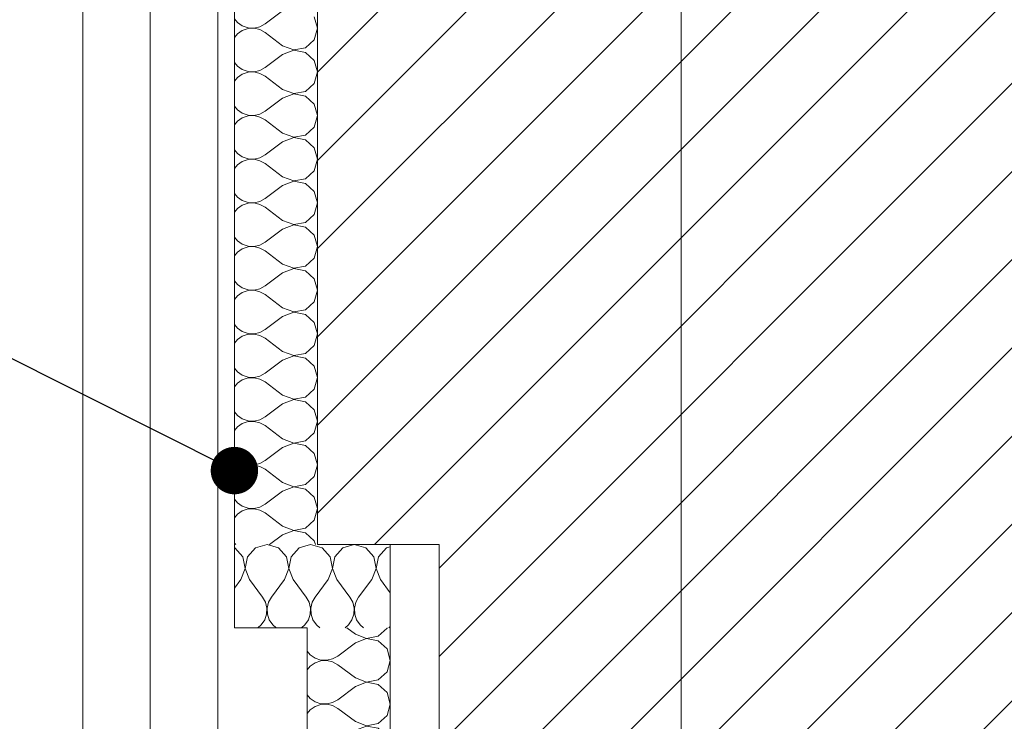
# Model space of a CAD drawing. Header units: millimetres. Extents: x -573548 to 674770, y -184010 to -47794.
# Tile 21 of 181: x 86976 to 87924, y -146113 to -145438. Entities that reach past the tile are written whole.
import ezdxf
from ezdxf.enums import TextEntityAlignment as Align

# ---------------------------------------------------------------- set-up
doc = ezdxf.new("R2010")
doc.units = ezdxf.units.MM
for name, color, linetype, lineweight in [('A.05 RZUT 1 PIĘTRA_is$0$Drawing & Figure_Nr_pióra__18', 8, 'Continuous', 9), ('A.05 RZUT 1 PIĘTRA_is$0$Nowe_00 ZMIANY_Nr_pióra__59', 8, 'Continuous', 9), ('A.05 RZUT 1 PIĘTRA_is$0$Nowe_Drawing & Figure_Nr_pióra__59', 8, 'Continuous', 9), ('A.05 RZUT 1 PIĘTRA_is$0$Nowe_Structural - Bearing_Nr_pióra__59', 8, 'Continuous', 9), ('A.05 RZUT 1 PIĘTRA_is$0$OSIE_Nr_pióra__1', 8, 'Continuous', 9), ('A.05 RZUT 1 PIĘTRA_is$0$Structural - Bearing_Nr_pióra__21', 8, 'Continuous', 9), ('A.05 RZUT 1 PIĘTRA_is$0$Structural - Grid', 8, 'Continuous', 9), ('A.05 RZUT 1 PIĘTRA_is$0$Structural - Grid_Nr_pióra__17', 8, 'Continuous', 9), ('A.05 RZUT 1 PIĘTRA_is$0$wiezba_Nr_pióra__2', 8, 'Continuous', 9)]:
    doc.layers.add(name, color=color, linetype=linetype, lineweight=lineweight)
doc.styles.add('A.05 RZUT 1 PIĘTRA_is$0$STYL_AUTOMATYCZNY_1', font='arial.ttf')
doc.dimstyles.new('A.05 RZUT 1 PIĘTRA_is$0$STYL_AUTOMATYCZNY__7', dxfattribs={"dimtxt": 0.18, "dimasz": 91.2, "dimexe": 0.18, "dimexo": 0.0625, "dimgap": 0, "dimtad": 0, "dimtih": 1, "dimtoh": 1, "dimdec": 4, "dimzin": 0, "dimdsep": 46, "dimcen": 0.09, "dimadec": 0, "dimazin": 0, "dimtfac": 1, "dimtdec": 4, "dimtmove": 0, "dimatfit": 3, "dimldrblk": 'A.05 RZUT 1 PIĘTRA_is$0$ARROWHEAD_11', "dimfxl": 1, "dimtolj": 1, "dimtzin": 0, "dimarcsym": 0})
pattern_1 = [(45, (0, 0), (-42.426407, 42.426407), [])]

# ---------------------------------------------------------------- blocks, each defined once
blk = doc.blocks.new('*X153')
at = {"layer": 'A.05 RZUT 1 PIĘTRA_is$0$Nowe_Drawing & Figure_Nr_pióra__59'}
for p, q in [((87513.66, -95429.34), (87496.86, -95441.94)), ((87467.26, -95437.23), (87470.1, -95440.64)), ((87470.1, -95440.64), (87474.87, -95443.93)), ((87547.26, -95446.14), (87544.13, -95435.1)), ((87474.87, -95448.36), (87470.1, -95451.64)), ((87474.87, -95443.93), (87480.36, -95445.78)), ((87480.36, -95446.51), (87474.87, -95448.36)), ((87480.36, -95445.78), (87486.15, -95446.06)), ((87486.15, -95446.23), (87480.36, -95446.51)), ((87486.15, -95446.06), (87491.79, -95444.75)), ((87491.79, -95447.54), (87486.15, -95446.23)), ((87491.79, -95444.75), (87496.86, -95441.94)), ((87496.86, -95450.34), (87491.79, -95447.54)), ((87513.66, -95462.94), (87496.86, -95450.34)), ((87544.13, -95457.18), (87547.26, -95446.14)), ((87470.1, -95451.64), (87467.26, -95455.06)), ((87535.65, -95464.93), (87544.13, -95457.18)), ((87513.66, -95462.94), (87524.38, -95467.06)), ((87524.38, -95467.23), (87513.66, -95471.34)), ((87524.38, -95467.06), (87535.65, -95464.93)), ((87535.65, -95469.36), (87524.38, -95467.23)), ((87544.13, -95477.1), (87535.65, -95469.36)), ((87467.26, -95479.23), (87470.1, -95482.64)), ((87513.66, -95471.34), (87496.86, -95483.94)), ((87547.26, -95488.14), (87544.13, -95477.1)), ((87470.1, -95482.64), (87474.87, -95485.93)), ((87474.87, -95485.93), (87480.36, -95487.78)), ((87480.36, -95488.51), (87474.87, -95490.36)), ((87480.36, -95487.78), (87486.15, -95488.06)), ((87486.15, -95488.23), (87480.36, -95488.51)), ((87486.15, -95488.06), (87491.79, -95486.75)), ((87491.79, -95489.54), (87486.15, -95488.23)), ((87491.79, -95486.75), (87496.86, -95483.94)), ((87544.13, -95499.18), (87547.26, -95488.14)), ((87470.1, -95493.64), (87467.26, -95497.06)), ((87474.87, -95490.36), (87470.1, -95493.64)), ((87496.86, -95492.34), (87491.79, -95489.54)), ((87513.66, -95504.94), (87496.86, -95492.34)), ((87513.66, -95504.94), (87524.38, -95509.06)), ((87524.38, -95509.06), (87535.65, -95506.93)), ((87535.65, -95506.93), (87544.13, -95499.18)), ((87513.66, -95513.34), (87496.86, -95525.94)), ((87524.38, -95509.23), (87513.66, -95513.34)), ((87535.65, -95511.36), (87524.38, -95509.23)), ((87544.13, -95519.1), (87535.65, -95511.36)), ((87467.26, -95521.23), (87470.1, -95524.64)), ((87470.1, -95524.64), (87474.87, -95527.93)), ((87491.79, -95528.75), (87496.86, -95525.94)), ((87547.26, -95530.14), (87544.13, -95519.1)), ((87470.1, -95535.64), (87467.26, -95539.06)), ((87474.87, -95532.36), (87470.1, -95535.64)), ((87474.87, -95527.93), (87480.36, -95529.78)), ((87480.36, -95530.51), (87474.87, -95532.36)), ((87480.36, -95529.78), (87486.15, -95530.06)), ((87486.15, -95530.23), (87480.36, -95530.51)), ((87486.15, -95530.06), (87491.79, -95528.75)), ((87491.79, -95531.54), (87486.15, -95530.23)), ((87496.86, -95534.34), (87491.79, -95531.54)), ((87513.66, -95546.94), (87496.86, -95534.34)), ((87544.13, -95541.18), (87547.26, -95530.14)), ((87535.65, -95548.93), (87544.13, -95541.18)), ((87513.66, -95555.34), (87496.86, -95567.94)), ((87513.66, -95546.94), (87524.38, -95551.06)), ((87524.38, -95551.23), (87513.66, -95555.34)), ((87524.38, -95551.06), (87535.65, -95548.93)), ((87535.65, -95553.36), (87524.38, -95551.23)), ((87544.13, -95561.1), (87535.65, -95553.36)), ((87467.26, -95563.23), (87470.1, -95566.64)), ((87547.26, -95572.14), (87544.13, -95561.1)), ((87470.1, -95566.64), (87474.87, -95569.93)), ((87474.87, -95569.93), (87480.36, -95571.78)), ((87480.36, -95572.51), (87474.87, -95574.36)), ((87480.36, -95571.78), (87486.15, -95572.06)), ((87486.15, -95572.23), (87480.36, -95572.51)), ((87486.15, -95572.06), (87491.79, -95570.75)), ((87491.79, -95573.54), (87486.15, -95572.23)), ((87491.79, -95570.75), (87496.86, -95567.94)), ((87496.86, -95576.34), (87491.79, -95573.54)), ((87544.13, -95583.18), (87547.26, -95572.14)), ((87470.1, -95577.64), (87467.26, -95581.06)), ((87474.87, -95574.36), (87470.1, -95577.64)), ((87513.66, -95588.94), (87496.86, -95576.34)), ((87535.65, -95590.93), (87544.13, -95583.18)), ((87513.66, -95588.94), (87524.38, -95593.06)), ((87524.38, -95593.23), (87513.66, -95597.34)), ((87524.38, -95593.06), (87535.65, -95590.93)), ((87535.65, -95595.36), (87524.38, -95593.23)), ((87513.66, -95597.34), (87496.86, -95609.94)), ((87544.13, -95603.1), (87535.65, -95595.36)), ((87467.26, -95605.23), (87470.1, -95608.64)), ((87470.1, -95608.64), (87474.87, -95611.93)), ((87474.87, -95611.93), (87480.36, -95613.78)), ((87491.79, -95612.75), (87496.86, -95609.94)), ((87547.26, -95614.14), (87544.13, -95603.1)), ((87470.1, -95619.64), (87467.26, -95623.06)), ((87474.87, -95616.36), (87470.1, -95619.64)), ((87480.36, -95614.51), (87474.87, -95616.36)), ((87480.36, -95613.78), (87486.15, -95614.06)), ((87486.15, -95614.23), (87480.36, -95614.51)), ((87486.15, -95614.06), (87491.79, -95612.75)), ((87491.79, -95615.54), (87486.15, -95614.23)), ((87496.86, -95618.34), (87491.79, -95615.54)), ((87513.66, -95630.94), (87496.86, -95618.34)), ((87544.13, -95625.18), (87547.26, -95614.14)), ((87513.66, -95630.94), (87524.38, -95635.06)), ((87535.65, -95632.93), (87544.13, -95625.18)), ((87513.66, -95639.34), (87496.86, -95651.94)), ((87524.38, -95635.23), (87513.66, -95639.34)), ((87524.38, -95635.06), (87535.65, -95632.93)), ((87535.65, -95637.36), (87524.38, -95635.23)), ((87544.13, -95645.1), (87535.65, -95637.36)), ((87467.26, -95647.23), (87470.1, -95650.64)), ((87547.26, -95656.14), (87544.13, -95645.1)), ((87470.1, -95650.64), (87474.87, -95653.93)), ((87474.87, -95658.36), (87470.1, -95661.64)), ((87474.87, -95653.93), (87480.36, -95655.78)), ((87480.36, -95656.51), (87474.87, -95658.36)), ((87480.36, -95655.78), (87486.15, -95656.06)), ((87486.15, -95656.23), (87480.36, -95656.51)), ((87486.15, -95656.06), (87491.79, -95654.75)), ((87491.79, -95657.54), (87486.15, -95656.23)), ((87491.79, -95654.75), (87496.86, -95651.94)), ((87496.86, -95660.34), (87491.79, -95657.54)), ((87544.13, -95667.18), (87547.26, -95656.14)), ((87470.1, -95661.64), (87467.26, -95665.06)), ((87513.66, -95672.94), (87496.86, -95660.34)), ((87535.65, -95674.93), (87544.13, -95667.18)), ((87513.66, -95672.94), (87524.38, -95677.06)), ((87524.38, -95677.23), (87513.66, -95681.34)), ((87524.38, -95677.06), (87535.65, -95674.93)), ((87535.65, -95679.36), (87524.38, -95677.23)), ((87513.66, -95681.34), (87496.86, -95693.94)), ((87544.13, -95687.1), (87535.65, -95679.36)), ((87547.26, -95698.14), (87544.13, -95687.1)), ((87467.26, -95689.23), (87470.1, -95692.64)), ((87470.1, -95692.64), (87474.87, -95695.93)), ((87474.87, -95695.93), (87480.36, -95697.78)), ((87486.15, -95698.06), (87491.79, -95696.75)), ((87491.79, -95696.75), (87496.86, -95693.94)), ((87470.1, -95703.64), (87467.26, -95707.06)), ((87474.87, -95700.36), (87470.1, -95703.64)), ((87480.36, -95698.51), (87474.87, -95700.36)), ((87480.36, -95697.78), (87486.15, -95698.06)), ((87486.15, -95698.23), (87480.36, -95698.51)), ((87491.79, -95699.54), (87486.15, -95698.23)), ((87496.86, -95702.34), (87491.79, -95699.54)), ((87513.66, -95714.94), (87496.86, -95702.34)), ((87544.13, -95709.18), (87547.26, -95698.14)), ((87513.66, -95714.94), (87524.38, -95719.06)), ((87535.65, -95716.93), (87544.13, -95709.18)), ((87513.66, -95723.34), (87496.86, -95735.94)), ((87524.38, -95719.23), (87513.66, -95723.34)), ((87524.38, -95719.06), (87535.65, -95716.93)), ((87535.65, -95721.36), (87524.38, -95719.23)), ((87544.13, -95729.1), (87535.65, -95721.36)), ((87467.26, -95731.23), (87470.1, -95734.64)), ((87470.1, -95734.64), (87474.87, -95737.93)), ((87547.26, -95740.14), (87544.13, -95729.1)), ((87474.87, -95742.36), (87470.1, -95745.64)), ((87474.87, -95737.93), (87480.36, -95739.78)), ((87480.36, -95740.51), (87474.87, -95742.36)), ((87480.36, -95739.78), (87486.15, -95740.06)), ((87486.15, -95740.23), (87480.36, -95740.51)), ((87486.15, -95740.06), (87491.79, -95738.75)), ((87491.79, -95741.54), (87486.15, -95740.23)), ((87491.79, -95738.75), (87496.86, -95735.94)), ((87496.86, -95744.34), (87491.79, -95741.54)), ((87513.66, -95756.94), (87496.86, -95744.34)), ((87544.13, -95751.18), (87547.26, -95740.14)), ((87470.1, -95745.64), (87467.26, -95749.06)), ((87535.65, -95758.93), (87544.13, -95751.18)), ((87513.66, -95756.94), (87524.38, -95761.06)), ((87524.38, -95761.23), (87513.66, -95765.34)), ((87524.38, -95761.06), (87535.65, -95758.93)), ((87535.65, -95763.36), (87524.38, -95761.23)), ((87544.13, -95771.1), (87535.65, -95763.36)), ((87467.26, -95773.23), (87470.1, -95776.64)), ((87513.66, -95765.34), (87496.86, -95777.94)), ((87547.26, -95782.14), (87544.13, -95771.1)), ((87470.1, -95776.64), (87474.87, -95779.93)), ((87474.87, -95779.93), (87480.36, -95781.78)), ((87480.36, -95782.51), (87474.87, -95784.36)), ((87480.36, -95781.78), (87486.15, -95782.06)), ((87486.15, -95782.23), (87480.36, -95782.51)), ((87486.15, -95782.06), (87491.79, -95780.75)), ((87491.79, -95783.54), (87486.15, -95782.23)), ((87491.79, -95780.75), (87496.86, -95777.94)), ((87544.13, -95793.18), (87547.26, -95782.14)), ((87470.1, -95787.64), (87467.26, -95791.06)), ((87474.87, -95784.36), (87470.1, -95787.64)), ((87496.86, -95786.34), (87491.79, -95783.54)), ((87513.66, -95798.94), (87496.86, -95786.34)), ((87513.66, -95798.94), (87524.38, -95803.06)), ((87524.38, -95803.06), (87535.65, -95800.93)), ((87535.65, -95800.93), (87544.13, -95793.18)), ((87513.66, -95807.34), (87496.86, -95819.94)), ((87524.38, -95803.23), (87513.66, -95807.34)), ((87535.65, -95805.36), (87524.38, -95803.23)), ((87544.13, -95813.1), (87535.65, -95805.36)), ((87467.26, -95815.23), (87470.1, -95818.64)), ((87470.1, -95818.64), (87474.87, -95821.93)), ((87491.79, -95822.75), (87496.86, -95819.94)), ((87547.26, -95824.14), (87544.13, -95813.1)), ((87470.1, -95829.64), (87467.26, -95833.06)), ((87474.87, -95826.36), (87470.1, -95829.64)), ((87474.87, -95821.93), (87480.36, -95823.78)), ((87480.36, -95824.51), (87474.87, -95826.36)), ((87480.36, -95823.78), (87486.15, -95824.06)), ((87486.15, -95824.23), (87480.36, -95824.51)), ((87486.15, -95824.06), (87491.79, -95822.75)), ((87491.79, -95825.54), (87486.15, -95824.23)), ((87496.86, -95828.34), (87491.79, -95825.54)), ((87513.66, -95840.94), (87496.86, -95828.34)), ((87544.13, -95835.18), (87547.26, -95824.14)), ((87535.65, -95842.93), (87544.13, -95835.18)), ((87513.66, -95840.94), (87524.38, -95845.06)), ((87524.38, -95845.23), (87513.66, -95849.34)), ((87524.38, -95845.06), (87535.65, -95842.93)), ((87535.65, -95847.36), (87524.38, -95845.23)), ((87544.13, -95855.1), (87535.65, -95847.36)), ((87467.26, -95857.23), (87470.1, -95860.64)), ((87513.66, -95849.34), (87496.86, -95861.94)), ((87547.26, -95866.14), (87544.13, -95855.1)), ((87470.1, -95860.64), (87474.87, -95863.93)), ((87474.87, -95863.93), (87480.36, -95865.78)), ((87480.36, -95866.51), (87474.87, -95868.36)), ((87480.36, -95865.78), (87486.15, -95866.06)), ((87486.15, -95866.23), (87480.36, -95866.51)), ((87486.15, -95866.06), (87491.79, -95864.75)), ((87491.79, -95867.54), (87486.15, -95866.23)), ((87491.79, -95864.75), (87496.86, -95861.94)), ((87496.86, -95870.34), (87491.79, -95867.54)), ((87544.13, -95877.18), (87547.26, -95866.14)), ((87470.1, -95871.64), (87467.26, -95875.06)), ((87474.87, -95868.36), (87470.1, -95871.64)), ((87513.66, -95882.94), (87496.86, -95870.34)), ((87535.65, -95884.93), (87544.13, -95877.18)), ((87513.66, -95882.94), (87524.38, -95887.06)), ((87524.38, -95887.06), (87535.65, -95884.93)), ((87513.66, -95891.34), (87496.86, -95903.94)), ((87524.38, -95887.23), (87513.66, -95891.34)), ((87535.65, -95889.36), (87524.38, -95887.23)), ((87544.13, -95897.1), (87535.65, -95889.36)), ((87467.26, -95899.23), (87470.1, -95902.64)), ((87470.1, -95902.64), (87474.87, -95905.93)), ((87491.79, -95906.75), (87496.86, -95903.94)), ((87547.26, -95908.14), (87544.13, -95897.1)), ((87470.1, -95913.64), (87467.26, -95917.06)), ((87474.87, -95910.36), (87470.1, -95913.64)), ((87474.87, -95905.93), (87480.36, -95907.78)), ((87480.36, -95908.51), (87474.87, -95910.36)), ((87480.36, -95907.78), (87486.15, -95908.06)), ((87486.15, -95908.23), (87480.36, -95908.51)), ((87486.15, -95908.06), (87491.79, -95906.75)), ((87491.79, -95909.54), (87486.15, -95908.23)), ((87496.86, -95912.34), (87491.79, -95909.54)), ((87513.66, -95924.94), (87496.86, -95912.34)), ((87544.13, -95919.18), (87547.26, -95908.14)), ((87535.65, -95926.93), (87544.13, -95919.18)), ((87513.66, -95933.34), (87501.06, -95942.8)), ((87513.66, -95924.94), (87524.38, -95929.06)), ((87524.38, -95929.23), (87513.66, -95933.34)), ((87524.38, -95929.06), (87535.65, -95926.93)), ((87535.65, -95931.36), (87524.38, -95929.23)), ((87544.13, -95939.1), (87535.65, -95931.36)), ((87467.26, -95941.23), (87468.57, -95942.8)), ((87545.18, -95942.8), (87544.13, -95939.1))]:
    blk.add_line(p, q, dxfattribs=at)
blk = doc.blocks.new('A.05 RZUT 1 PIĘTRA_is$0$Wypełnienie_2_1')
at = {"layer": 'A.05 RZUT 1 PIĘTRA_is$0$Nowe_Drawing & Figure_Nr_pióra__59'}
blk.add_blockref('*X153', (0, 0), dxfattribs=at)
blk = doc.blocks.new('*X155')
at = {"layer": 'A.05 RZUT 1 PIĘTRA_is$0$Nowe_Drawing & Figure_Nr_pióra__59'}
for p, q in [((87498.61, -95942.8), (87487.57, -95945.93)), ((87509.65, -95945.93), (87498.61, -95942.8)), ((87540.61, -95942.8), (87529.57, -95945.93)), ((87551.65, -95945.93), (87540.61, -95942.8)), ((87582.61, -95942.8), (87571.57, -95945.93)), ((87593.65, -95945.93), (87582.61, -95942.8)), ((87467.65, -95945.93), (87467.26, -95945.82)), ((87475.39, -95954.41), (87467.65, -95945.93)), ((87487.57, -95945.93), (87479.82, -95954.41)), ((87517.39, -95954.41), (87509.65, -95945.93)), ((87529.57, -95945.93), (87521.82, -95954.41)), ((87559.39, -95954.41), (87551.65, -95945.93)), ((87571.57, -95945.93), (87563.82, -95954.41)), ((87601.39, -95954.41), (87593.65, -95945.93)), ((87613.57, -95945.93), (87605.82, -95954.41)), ((87617.26, -95944.88), (87613.57, -95945.93)), ((87477.52, -95965.68), (87475.39, -95954.41)), ((87479.82, -95954.41), (87477.69, -95965.68)), ((87519.52, -95965.68), (87517.39, -95954.41)), ((87521.82, -95954.41), (87519.69, -95965.68)), ((87561.52, -95965.68), (87559.39, -95954.41)), ((87563.82, -95954.41), (87561.69, -95965.68)), ((87603.52, -95965.68), (87601.39, -95954.41)), ((87605.82, -95954.41), (87603.69, -95965.68)), ((87473.41, -95976.4), (87477.52, -95965.68)), ((87477.69, -95965.68), (87481.81, -95976.4)), ((87515.41, -95976.4), (87519.52, -95965.68)), ((87519.69, -95965.68), (87523.81, -95976.4)), ((87557.41, -95976.4), (87561.52, -95965.68)), ((87561.69, -95965.68), (87565.81, -95976.4)), ((87599.41, -95976.4), (87603.52, -95965.68)), ((87603.69, -95965.68), (87607.81, -95976.4)), ((87473.41, -95976.4), (87467.26, -95984.59)), ((87481.81, -95976.4), (87494.41, -95993.2)), ((87515.41, -95976.4), (87502.81, -95993.2)), ((87523.81, -95976.4), (87536.41, -95993.2)), ((87557.41, -95976.4), (87544.81, -95993.2)), ((87565.81, -95976.4), (87578.41, -95993.2)), ((87599.41, -95976.4), (87586.81, -95993.2)), ((87607.81, -95976.4), (87617.26, -95989)), ((87497.21, -95998.27), (87494.41, -95993.2)), ((87498.52, -96003.91), (87497.21, -95998.27)), ((87500, -95998.27), (87498.69, -96003.91)), ((87502.81, -95993.2), (87500, -95998.27)), ((87539.21, -95998.27), (87536.41, -95993.2)), ((87540.52, -96003.91), (87539.21, -95998.27)), ((87542, -95998.27), (87540.69, -96003.91)), ((87544.81, -95993.2), (87542, -95998.27)), ((87581.21, -95998.27), (87578.41, -95993.2)), ((87582.52, -96003.91), (87581.21, -95998.27)), ((87584, -95998.27), (87582.69, -96003.91)), ((87586.81, -95993.2), (87584, -95998.27)), ((87496.39, -96015.19), (87498.24, -96009.7)), ((87498.24, -96009.7), (87498.52, -96003.91)), ((87498.69, -96003.91), (87498.97, -96009.7)), ((87498.97, -96009.7), (87500.82, -96015.19)), ((87538.39, -96015.19), (87540.24, -96009.7)), ((87540.24, -96009.7), (87540.52, -96003.91)), ((87540.69, -96003.91), (87540.97, -96009.7)), ((87540.97, -96009.7), (87542.82, -96015.19)), ((87580.39, -96015.19), (87582.24, -96009.7)), ((87582.24, -96009.7), (87582.52, -96003.91)), ((87582.69, -96003.91), (87582.97, -96009.7)), ((87582.97, -96009.7), (87584.82, -96015.19)), ((87493.11, -96019.96), (87496.39, -96015.19)), ((87500.82, -96015.19), (87504.11, -96019.96)), ((87535.11, -96019.96), (87538.39, -96015.19)), ((87542.82, -96015.19), (87546.11, -96019.96)), ((87577.11, -96019.96), (87580.39, -96015.19)), ((87584.82, -96015.19), (87588.11, -96019.96)), ((87489.69, -96022.8), (87493.11, -96019.96)), ((87504.11, -96019.96), (87507.53, -96022.8)), ((87531.69, -96022.8), (87535.11, -96019.96)), ((87546.11, -96019.96), (87549.53, -96022.8)), ((87573.69, -96022.8), (87577.11, -96019.96)), ((87588.11, -96019.96), (87591.53, -96022.8)), ((87615.69, -96022.8), (87617.26, -96021.5))]:
    blk.add_line(p, q, dxfattribs=at)
blk = doc.blocks.new('A.05 RZUT 1 PIĘTRA_is$0$Wypełnienie_3_1')
at = {"layer": 'A.05 RZUT 1 PIĘTRA_is$0$Nowe_Drawing & Figure_Nr_pióra__59'}
blk.add_blockref('*X155', (0, 0), dxfattribs=at)
blk = doc.blocks.new('*X157')
at = {"layer": 'A.05 RZUT 1 PIĘTRA_is$0$Nowe_Drawing & Figure_Nr_pióra__59'}
for p, q in [((87583.66, -96028.94), (87575.47, -96022.8)), ((87583.66, -96028.94), (87594.38, -96033.06)), ((87605.65, -96030.93), (87614.13, -96023.18)), ((87614.13, -96023.18), (87614.24, -96022.8)), ((87583.66, -96037.34), (87566.86, -96049.94)), ((87594.38, -96033.23), (87583.66, -96037.34)), ((87594.38, -96033.06), (87605.65, -96030.93)), ((87605.65, -96035.36), (87594.38, -96033.23)), ((87614.13, -96043.1), (87605.65, -96035.36)), ((87537.26, -96045.23), (87540.1, -96048.65)), ((87617.26, -96054.14), (87614.13, -96043.1)), ((87540.1, -96048.65), (87544.87, -96051.93)), ((87544.87, -96056.36), (87540.1, -96059.64)), ((87544.87, -96051.93), (87550.36, -96053.78)), ((87550.36, -96054.51), (87544.87, -96056.36)), ((87550.36, -96053.78), (87556.15, -96054.06)), ((87556.15, -96054.23), (87550.36, -96054.51)), ((87556.15, -96054.06), (87561.79, -96052.75)), ((87561.79, -96055.54), (87556.15, -96054.23)), ((87561.79, -96052.75), (87566.86, -96049.94)), ((87566.86, -96058.34), (87561.79, -96055.54)), ((87614.13, -96065.18), (87617.26, -96054.14)), ((87540.1, -96059.64), (87537.26, -96063.06)), ((87583.66, -96070.94), (87566.86, -96058.34)), ((87605.65, -96072.93), (87614.13, -96065.18)), ((87583.66, -96070.94), (87594.38, -96075.06)), ((87594.38, -96075.23), (87583.66, -96079.34)), ((87594.38, -96075.06), (87605.65, -96072.93)), ((87605.65, -96077.36), (87594.38, -96075.23)), ((87583.66, -96079.34), (87566.86, -96091.94)), ((87614.13, -96085.1), (87605.65, -96077.36)), ((87617.26, -96096.14), (87614.13, -96085.1)), ((87537.26, -96087.23), (87540.1, -96090.65)), ((87540.1, -96090.65), (87544.87, -96093.93)), ((87544.87, -96093.93), (87550.36, -96095.78)), ((87556.15, -96096.06), (87561.79, -96094.75)), ((87561.79, -96094.75), (87566.86, -96091.94)), ((87540.1, -96101.64), (87537.26, -96105.06)), ((87544.87, -96098.36), (87540.1, -96101.64)), ((87550.36, -96096.51), (87544.87, -96098.36)), ((87550.36, -96095.78), (87556.15, -96096.06)), ((87556.15, -96096.23), (87550.36, -96096.51)), ((87561.79, -96097.54), (87556.15, -96096.23)), ((87566.86, -96100.34), (87561.79, -96097.54)), ((87583.66, -96112.94), (87566.86, -96100.34)), ((87614.13, -96107.18), (87617.26, -96096.14)), ((87583.66, -96112.94), (87594.38, -96117.06)), ((87605.65, -96114.93), (87614.13, -96107.18)), ((87583.66, -96121.34), (87566.86, -96133.94)), ((87594.38, -96117.23), (87583.66, -96121.34)), ((87594.38, -96117.06), (87605.65, -96114.93)), ((87605.65, -96119.36), (87594.38, -96117.23)), ((87614.13, -96127.1), (87605.65, -96119.36)), ((87537.26, -96129.23), (87540.1, -96132.65)), ((87540.1, -96132.65), (87544.87, -96135.93)), ((87617.26, -96138.14), (87614.13, -96127.1)), ((87544.87, -96140.36), (87540.1, -96143.64)), ((87544.87, -96135.93), (87550.36, -96137.78)), ((87550.36, -96138.51), (87544.87, -96140.36)), ((87550.36, -96137.78), (87556.15, -96138.06)), ((87556.15, -96138.23), (87550.36, -96138.51)), ((87556.15, -96138.06), (87561.79, -96136.75)), ((87561.79, -96139.54), (87556.15, -96138.23)), ((87561.79, -96136.75), (87566.86, -96133.94)), ((87566.86, -96142.34), (87561.79, -96139.54)), ((87583.66, -96154.94), (87566.86, -96142.34)), ((87614.13, -96149.18), (87617.26, -96138.14)), ((87540.1, -96143.64), (87537.26, -96147.06)), ((87605.65, -96156.93), (87614.13, -96149.18)), ((87583.66, -96154.94), (87594.38, -96159.06)), ((87594.38, -96159.23), (87583.66, -96163.34)), ((87594.38, -96159.06), (87605.65, -96156.93)), ((87605.65, -96161.36), (87594.38, -96159.23)), ((87614.13, -96169.1), (87605.65, -96161.36)), ((87583.66, -96163.34), (87566.86, -96175.94)), ((87617.26, -96180.14), (87614.13, -96169.1)), ((87537.26, -96171.23), (87540.1, -96174.65)), ((87540.1, -96174.65), (87544.87, -96177.93)), ((87544.87, -96177.93), (87550.36, -96179.78)), ((87550.36, -96180.51), (87544.87, -96182.36)), ((87550.36, -96179.78), (87556.15, -96180.06)), ((87556.15, -96180.23), (87550.36, -96180.51)), ((87556.15, -96180.06), (87561.79, -96178.75)), ((87561.79, -96181.54), (87556.15, -96180.23)), ((87561.79, -96178.75), (87566.86, -96175.94)), ((87614.13, -96191.18), (87617.26, -96180.14)), ((87540.1, -96185.64), (87537.26, -96189.06)), ((87544.87, -96182.36), (87540.1, -96185.64)), ((87566.86, -96184.34), (87561.79, -96181.54)), ((87583.66, -96196.94), (87566.86, -96184.34)), ((87583.66, -96196.94), (87594.38, -96201.06)), ((87594.38, -96201.06), (87605.65, -96198.93)), ((87605.65, -96198.93), (87614.13, -96191.18)), ((87583.66, -96205.34), (87566.86, -96217.94)), ((87594.38, -96201.23), (87583.66, -96205.34)), ((87605.65, -96203.36), (87594.38, -96201.23)), ((87614.13, -96211.1), (87605.65, -96203.36)), ((87537.26, -96213.23), (87540.1, -96216.65)), ((87540.1, -96216.65), (87544.87, -96219.93)), ((87561.79, -96220.75), (87566.86, -96217.94)), ((87617.26, -96222.14), (87614.13, -96211.1)), ((87540.1, -96227.64), (87537.26, -96231.06)), ((87544.87, -96224.36), (87540.1, -96227.64)), ((87544.87, -96219.93), (87550.36, -96221.78)), ((87550.36, -96222.51), (87544.87, -96224.36)), ((87550.36, -96221.78), (87556.15, -96222.06)), ((87556.15, -96222.23), (87550.36, -96222.51)), ((87556.15, -96222.06), (87561.79, -96220.75)), ((87561.79, -96223.54), (87556.15, -96222.23)), ((87566.86, -96226.34), (87561.79, -96223.54)), ((87583.66, -96238.94), (87566.86, -96226.34)), ((87614.13, -96233.18), (87617.26, -96222.14)), ((87605.65, -96240.93), (87614.13, -96233.18)), ((87583.66, -96238.94), (87594.38, -96243.06)), ((87594.38, -96243.23), (87583.66, -96247.34)), ((87594.38, -96243.06), (87605.65, -96240.93)), ((87605.65, -96245.36), (87594.38, -96243.23)), ((87614.13, -96253.1), (87605.65, -96245.36)), ((87537.26, -96255.23), (87540.1, -96258.65)), ((87583.66, -96247.34), (87566.86, -96259.94)), ((87617.26, -96264.14), (87614.13, -96253.1)), ((87540.1, -96258.65), (87544.87, -96261.93)), ((87544.87, -96261.93), (87550.36, -96263.78)), ((87550.36, -96264.51), (87544.87, -96266.36)), ((87550.36, -96263.78), (87556.15, -96264.06)), ((87556.15, -96264.23), (87550.36, -96264.51)), ((87556.15, -96264.06), (87561.79, -96262.75)), ((87561.79, -96265.54), (87556.15, -96264.23)), ((87561.79, -96262.75), (87566.86, -96259.94)), ((87566.86, -96268.34), (87561.79, -96265.54)), ((87614.13, -96275.18), (87617.26, -96264.14)), ((87540.1, -96269.64), (87537.26, -96273.06)), ((87544.87, -96266.36), (87540.1, -96269.64)), ((87583.66, -96280.94), (87566.86, -96268.34)), ((87605.65, -96282.93), (87614.13, -96275.18)), ((87583.66, -96280.94), (87594.38, -96285.06)), ((87594.38, -96285.06), (87605.65, -96282.93)), ((87583.66, -96289.34), (87566.86, -96301.94)), ((87594.38, -96285.23), (87583.66, -96289.34)), ((87605.65, -96287.36), (87594.38, -96285.23)), ((87614.13, -96295.1), (87605.65, -96287.36)), ((87537.26, -96297.23), (87540.1, -96300.65)), ((87540.1, -96300.65), (87544.87, -96303.93)), ((87561.79, -96304.75), (87566.86, -96301.94)), ((87617.26, -96306.14), (87614.13, -96295.1)), ((87540.1, -96311.64), (87537.26, -96315.06)), ((87544.87, -96308.36), (87540.1, -96311.64)), ((87544.87, -96303.93), (87550.36, -96305.78)), ((87550.36, -96306.51), (87544.87, -96308.36)), ((87550.36, -96305.78), (87556.15, -96306.06)), ((87556.15, -96306.23), (87550.36, -96306.51)), ((87556.15, -96306.06), (87561.79, -96304.75)), ((87561.79, -96307.54), (87556.15, -96306.23)), ((87566.86, -96310.34), (87561.79, -96307.54)), ((87583.66, -96322.94), (87566.86, -96310.34)), ((87614.13, -96317.18), (87617.26, -96306.14)), ((87605.65, -96324.93), (87614.13, -96317.18)), ((87583.66, -96331.34), (87566.86, -96343.94)), ((87583.66, -96322.94), (87594.38, -96327.06)), ((87594.38, -96327.23), (87583.66, -96331.34)), ((87594.38, -96327.06), (87605.65, -96324.93)), ((87605.65, -96329.36), (87594.38, -96327.23)), ((87614.13, -96337.1), (87605.65, -96329.36)), ((87537.26, -96339.23), (87540.1, -96342.65)), ((87617.26, -96348.14), (87614.13, -96337.1)), ((87540.1, -96342.65), (87544.87, -96345.93)), ((87544.87, -96350.36), (87540.1, -96353.64)), ((87544.87, -96345.93), (87550.36, -96347.78)), ((87550.36, -96348.51), (87544.87, -96350.36)), ((87550.36, -96347.78), (87556.15, -96348.06)), ((87556.15, -96348.23), (87550.36, -96348.51)), ((87556.15, -96348.06), (87561.79, -96346.75)), ((87561.79, -96349.54), (87556.15, -96348.23)), ((87561.79, -96346.75), (87566.86, -96343.94)), ((87566.86, -96352.34), (87561.79, -96349.54)), ((87614.13, -96359.18), (87617.26, -96348.14)), ((87540.1, -96353.64), (87537.26, -96357.06)), ((87583.66, -96364.94), (87566.86, -96352.34)), ((87605.65, -96366.93), (87614.13, -96359.18)), ((87583.66, -96364.94), (87594.38, -96369.06)), ((87594.38, -96369.23), (87584.95, -96372.85)), ((87594.38, -96369.06), (87605.65, -96366.93)), ((87605.65, -96371.36), (87594.38, -96369.23)), ((87607.28, -96372.85), (87605.65, -96371.36))]:
    blk.add_line(p, q, dxfattribs=at)
blk = doc.blocks.new('A.05 RZUT 1 PIĘTRA_is$0$Wypełnienie_4_1')
at = {"layer": 'A.05 RZUT 1 PIĘTRA_is$0$Nowe_Drawing & Figure_Nr_pióra__59'}
blk.add_blockref('*X157', (0, 0), dxfattribs=at)
blk = doc.blocks.new('A.05 RZUT 1 PIĘTRA_is$0$Standardowy znacznik osi_2')
at = {"layer": 'A.05 RZUT 1 PIĘTRA_is$0$Structural - Grid_Nr_pióra__17'}
blk.add_line((1000, 0), (17853.14, 0), dxfattribs=at)
at = {"layer": 'A.05 RZUT 1 PIĘTRA_is$0$Structural - Grid_Nr_pióra__17', "style": 'A.05 RZUT 1 PIĘTRA_is$0$STYL_AUTOMATYCZNY_1'}
for tag, p in [('AC_MarkerText_1_0', (5, -80)), ('AC_MarkerText_1_1', (19358.14, -80))]:
    blk.add_attdef(tag, text='', height=350, rotation=270, dxfattribs=at).set_placement(p, align=Align.TOP_CENTER)
blk = doc.blocks.new('A.05 RZUT 1 PIĘTRA_is$0$ARROWHEAD_11')
at = {"color": 0, "linetype": 'Continuous', "lineweight": 0}
blk.add_line((0, 0), (-1, 0), dxfattribs=at)
at = {"color": 0, "linetype": 'Continuous', "lineweight": 0, "const_width": 0.25, "flags": 128}
blk.add_lwpolyline([(-0.125, 0, 1), (0.125, 0, 1)], format="xyb", close=True, dxfattribs=at)
blk = doc.blocks.new('A.05 RZUT 1 PIĘTRA_is')
at = {"layer": 'A.05 RZUT 1 PIĘTRA_is$0$Drawing & Figure_Nr_pióra__18'}
h = blk.add_hatch(dxfattribs=at)
h.set_pattern_fill('Common_Brick_0001', color=256, style=0, pattern_type=2)
h.set_pattern_definition(pattern_1)
h.paths.add_polyline_path([(87547.26, -93778.99), (87547.26, -93918.99), (87823.26, -93918.99), (88273.26, -93862.85), (88273.26, -93782.85), (91703.26, -93782.85), (91703.26, -94482.85), (91703.26, -97341), (91703.26, -98112.85), (91554.14, -98112.85), (91554.14, -98242.85), (91554.14, -98502.85), (91644.14, -98502.85), (91644.14, -98860.53), (91644.14, -98887.13), (91671.19, -98887.13), (91671.19, -98912.85), (91774.14, -98912.85), (91774.17, -98862.85), (91784.14, -98862.85), (91784.14, -98532.85), (92084.14, -98532.85), (92084.14, -98041.03), (92084.14, -98041), (92016.71, -98041), (91846.77, -98041), (91847.84, -97341), (91852.19, -94482.85), (91853.26, -93781.95), (91983.53, -93781.95), (92075.13, -93397.77), (92075.13, -93255.22), (92061.79, -93135.22), (92052.25, -93135.22, -0.383982), (92016.76, -93099.89), (92004.44, -93099.89), (92004.44, -93084.89, 1.205804), (91956.59, -93052.7), (91941.81, -93052.7), (91941.81, -93035.22), (91859.15, -93035.22), (90033.34, -93035.22), (89950.68, -93035.22), (89950.68, -93052.7), (89935.91, -93052.7, 0.263086), (89912.92, -93035.22), (89904.99, -93035.22, 0.761796), (89897.48, -93091.29), (89897.48, -93106.14), (89450.68, -93106.14), (89003.88, -93106.14), (89003.88, -93091.29, 0.761796), (88996.37, -93035.22), (88988.44, -93035.22, 0.263086), (88965.45, -93052.7), (88950.68, -93052.7), (88950.68, -93035.22), (87547.26, -93035.22), (87547.26, -93660.96)])
h.paths.add_polyline_path([(91854.14, -98374.74), (91714.14, -98374.74), (91714.14, -98365.25), (91847.92, -98234.74), (91854.14, -98234.74)], flags=0)
h = blk.add_hatch(dxfattribs=at)
h.set_pattern_fill('Common_Brick_0001', color=256, style=0, pattern_type=2)
h.set_pattern_definition(pattern_1)
h.paths.add_polyline_path([(87149.05, -97622.8), (87148.99, -97732.8), (87151.25, -98080.17), (87634.19, -98082.8), (87632.65, -98452.83), (88124.14, -98502.85), (88124.16, -98552.85), (88264.14, -98552.85), (88264.14, -98502.85), (90604.14, -98502.85), (90604.14, -98242.85), (90604.14, -98112.85), (90563.26, -98112.85), (90563.26, -97342.85), (90383.26, -97342.85), (90383.26, -98112.85), (88413.26, -98112.85), (88273.26, -98112.85), (88273.26, -97512.85), (88014.14, -97512.85), (88014.14, -97372.85), (88253.26, -97372.85), (88273.26, -97372.85), (88273.26, -96372.85), (88333.26, -96372.85), (88413.26, -96372.85), (88493.26, -96372.85), (89173.26, -96372.85), (89673.26, -96372.85), (89753.26, -96372.85), (89818.34, -96372.85), (89833.26, -96357.93), (89837.01, -96354.18), (89928.24, -96372.85), (90383.26, -96372.85), (90383.26, -96425.77), (90383.26, -96532.85), (90563.26, -96532.85), (90563.26, -96222.85), (89833.26, -96222.85), (89753.26, -96222.85), (89673.26, -96222.85), (88493.26, -96222.85), (88413.26, -96222.85), (88333.26, -96222.85), (88273.26, -96222.85), (88273.26, -94742.85), (87823.26, -94628.99), (87673.27, -94629.05), (87673.27, -94628.99), (87547.26, -94628.99), (87547.26, -94768.99), (87547.26, -95942.8), (87617.26, -95942.8), (87664.14, -95942.8), (87664.14, -97452.8), (87154.4, -97453.19)])
at = {"layer": 'A.05 RZUT 1 PIĘTRA_is$0$Nowe_00 ZMIANY_Nr_pióra__59', "flags": 128}
blk.add_lwpolyline([(80832.37, -93582.85), (87547.26, -93582.85), (87547.26, -93918.99), (87664.14, -93918.99), (87664.14, -94628.99), (87547.26, -94628.99), (87547.26, -94768.99), (87547.26, -95942.8), (87664.14, -95942.8), (87664.14, -97452.8), (80832.37, -97452.8)], close=True, dxfattribs=at)
at = {"layer": 'A.05 RZUT 1 PIĘTRA_is$0$Nowe_Structural - Bearing_Nr_pióra__59'}
for p, q in [((87467.26, -96022.8), (87467.26, -94768.99)), ((87467.26, -96022.8), (87537.26, -96022.8)), ((87537.26, -96452.85), (87537.26, -96022.8))]:
    blk.add_line(p, q, dxfattribs=at)
at = {"layer": 'A.05 RZUT 1 PIĘTRA_is$0$OSIE_Nr_pióra__1'}
blk.add_line((87386.28, -93662.85), (87386.28, -97433.56), dxfattribs=at)
at = {"layer": 'A.05 RZUT 1 PIĘTRA_is$0$Structural - Bearing_Nr_pióra__21'}
for p, q in [((87547.26, -94869.98), (87547.26, -95942.8)), ((87617.26, -95942.8), (87547.26, -95942.8)), ((87617.26, -95942.8), (87617.26, -96372.85))]:
    blk.add_line(p, q, dxfattribs=at)
at = {"layer": 'A.05 RZUT 1 PIĘTRA_is$0$wiezba_Nr_pióra__2'}
for p, q in [((87321.28, -93662.85), (87321.28, -97433.56)), ((87451.28, -93662.85), (87451.28, -97433.56))]:
    blk.add_line(p, q, dxfattribs=at)
at = {"layer": 'A.05 RZUT 1 PIĘTRA_is$0$Nowe_Drawing & Figure_Nr_pióra__59'}
for name in ['A.05 RZUT 1 PIĘTRA_is$0$Wypełnienie_2_1', 'A.05 RZUT 1 PIĘTRA_is$0$Wypełnienie_3_1', 'A.05 RZUT 1 PIĘTRA_is$0$Wypełnienie_4_1']:
    blk.add_blockref(name, (0, 0), dxfattribs=at)
at = {"layer": 'A.05 RZUT 1 PIĘTRA_is$0$Structural - Grid', "zscale": 1000, "rotation": 90}
blk.add_blockref('A.05 RZUT 1 PIĘTRA_is$0$Standardowy znacznik osi_2', (87897.26, -108395.07), dxfattribs=at)
at = {"layer": 'A.05 RZUT 1 PIĘTRA_is$0$Nowe_00 ZMIANY_Nr_pióra__59', "annotation_type": 0, "has_hookline": 1, "hookline_direction": 1, "text_width": 2210.4}
blk.add_leader([(87467.26, -95871.6), (87069.22, -95671.69), (86935.16, -95666.6)], dimstyle='A.05 RZUT 1 PIĘTRA_is$0$STYL_AUTOMATYCZNY__7', dxfattribs=at)

msp = doc.modelspace()

# ---------------------------------------------------------------- block references
at = {"color": 150}
msp.add_blockref('A.05 RZUT 1 PIĘTRA_is', (-284.351, -50000), dxfattribs=at)

doc.saveas('drawing.dxf')
